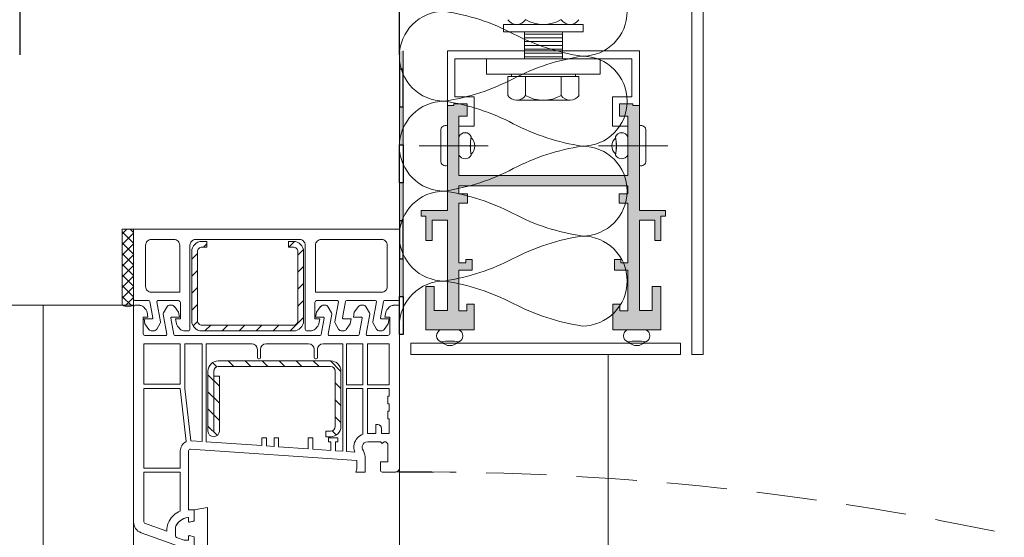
# Model space of a CAD drawing. Header units: millimetres. Extents: x 3652085 to 3778338, y -303702 to -273644.
# Tile 109 of 256: x 3674468 to 3674727, y -276009 to -275873. Entities that reach past the tile are written whole.
import ezdxf

# ---------------------------------------------------------------- set-up
doc = ezdxf.new("R2010")
doc.units = ezdxf.units.MM
doc.linetypes.add('HIDDEN2', pattern=[4.7625, 3.175, -1.5875])
for name, color, linetype in [('!!!! BALCONY', 7, 'Continuous'), ('1', 7, 'Continuous'), ('ARMIERUNG', 5, 'Continuous'), ('ATTACHMT', 7, 'Continuous'), ('LOGO (ARCHAREA)', 7, 'Continuous')]:
    doc.layers.add(name, color=color, linetype=linetype)
for name, color, linetype, lineweight in [('004 Brick Wall', 7, 'Continuous', 0), ('DETAIL    (HAUSART)', 110, 'Continuous', 5), ('DETAIL-TXT(HAUSEART)', 2, 'Continuous', 5), ('DOOR-IDEN   (HAUSART)', 43, 'Continuous', 5), ('INSULATION (HAUSEART)', 31, 'Continuous', 15), ('SLAB    (HAUSART)', 8, 'Continuous', 20)]:
    doc.layers.add(name, color=color, linetype=linetype, lineweight=lineweight)

# ---------------------------------------------------------------- blocks, each defined once
blk = doc.blocks.new('A$C3FD17440')
at = {"layer": 'ARMIERUNG', "lineweight": 0}
h = blk.add_hatch(dxfattribs=at)
h.set_pattern_fill('ANSI31', color=256, style=0)
h.set_pattern_definition([(45, (-71.9115, -179.793), (-2.245064, 2.245064), [])])
h.paths.add_polyline_path([(50.4, 21.8, 0.414214), (49.2, 23), (47.9, 23), (47.9, 24.5), (49.2, 24.5, -0.414214), (51.9, 21.8), (51.9, 7.2, -0.414214), (49.2, 4.5), (19.6, 4.5, -0.414214), (16.9, 7.2), (16.9, 23, -1), (19.9, 23), (19.9, 8.5), (18.4, 8.5), (18.4, 7.2, 0.414214), (19.6, 6), (49.2, 6, 0.414214), (50.4, 7.2)])
at = {"layer": '1', "linetype": 'Continuous', "lineweight": 0}
for p, q in [((7.87, 52.92), (-0.73, 49.79)), ((10.3, 53.8), (7.87, 52.92)), ((13.3, 53.8), (10.3, 53.8)), ((13.3, 51.04), (13.3, 53.8)), ((6.1, 49.4), (0.2, 47.25)), ((6.1, 48.8), (6.1, 49.4)), ((8.3, 48.8), (8.3, 50.58)), ((10.62, 51.77), (8.63, 51.05)), ((11.6, 51.8), (10.79, 51.8)), ((11.8, 51.6), (11.8, 50.75)), ((13.15, 50.85), (12.05, 50.56)), ((13.15, 50.85), (12.05, 50.56)), ((-2.7, -9.7), (-2.7, 46.97)), ((0, 46.97), (0, 33.8)), ((11.8, 46.85), (11.8, 46)), ((12.98, 46.79), (12.05, 47.04)), ((12.98, 46.79), (12.05, 47.04)), ((13.15, 46.75), (12.98, 46.79)), ((13.15, 46.75), (12.98, 46.79)), ((13.3, 46.56), (13.3, 43.8)), ((9.6, 44.08), (9.6, 33.8)), ((11.8, 43.8), (11.8, 33.8)), ((11.8, 43.8), (13.3, 43.8)), ((0, 33.8), (9.6, 33.8)), ((11.8, 33.8), (11.8, 28.24)), ((58.3, 33.8), (55.8, 33.8)), ((55.8, 33.8), (56.1, 32.98)), ((58.3, 33.8), (58.3, 30.31)), ((62.8, 33.8), (66.3, 33.8)), ((0, 32.8), (9.6, 32.8)), ((0, 32.8), (0, 11.8)), ((9.6, 32.8), (9.6, 28.24)), ((56.1, 32.98), (56.1, 30.8)), ((62.3, 33.3), (62.3, 31.1)), ((67.3, 32.8), (67.3, 0.3)), ((12.33, 27.74), (56.06, 30.8)), ((53.4, 28.41), (55.57, 28.56)), ((56.06, 30.8), (56.1, 30.8)), ((62.3, 31.1), (64.3, 31.1)), ((64.3, 31.1), (64.3, 26.8)), ((31.1, 26.85), (16.4, 25.82)), ((31.1, 24.8), (31.1, 26.85)), ((32.3, 26.93), (34.3, 27.07)), ((32.3, 24.8), (32.3, 26.93)), ((34.3, 24.8), (34.3, 27.07)), ((35.5, 27.16), (43.3, 27.7)), ((35.5, 24.8), (35.5, 27.16)), ((43.3, 24.8), (43.3, 27.7)), ((44.5, 27.79), (49.25, 28.12)), ((44.5, 24.8), (44.5, 27.79)), ((49.25, 25.8), (49.25, 28.12)), ((50.45, 28.2), (52.4, 28.34)), ((50.45, 25.8), (50.45, 28.2)), ((52.4, 5.22), (52.4, 28.34)), ((53.4, 11.8), (53.4, 28.41)), ((57.61, 27.74), (57.82, 28.2)), ((62.8, 26.3), (62.3, 25.8)), ((63.3, 25.8), (62.8, 26.3)), ((9.59, 11.8), (11.17, 25.79)), ((10.8, 11.8), (12.35, 25.54)), ((12.49, 25.55), (15.4, 25.75)), ((15.4, 25.75), (15.4, 0)), ((16.4, 25.82), (16.4, 0)), ((31.1, 24.8), (32.3, 24.8)), ((34.3, 24.8), (35.5, 24.8)), ((44.5, 24.8), (43.3, 24.8)), ((43.3, 24.8), (44.5, 24.8)), ((49.25, 25.8), (48.6, 25.8)), ((48.6, 25.8), (48.6, 24.8)), ((48.6, 24.8), (51.1, 24.8)), ((50.45, 25.8), (51.1, 25.8)), ((51.1, 25.8), (51.1, 24.8)), ((57.7, 11.8), (57.7, 23.83)), ((58.9, 11.8), (58.9, 23.6)), ((59, 25.8), (62.3, 25.8)), ((59, 23.6), (61.1, 23.6)), ((61.1, 21.3), (61.1, 23.6)), ((62.6, 22.3), (62.6, 23.6)), ((62.6, 23.6), (64.6, 23.6)), ((64.6, 23.6), (64.6, 19.8)), ((61.6, 21.3), (61.1, 21.3)), ((64.3, 17.8), (64.3, 19.8)), ((64.3, 19.8), (64.6, 19.8)), ((64.6, 17.8), (64.3, 17.8)), ((64.3, 13.8), (64.3, 15.8)), ((64.3, 15.8), (64.6, 15.8)), ((64.6, 17.8), (64.6, 15.8)), ((64.6, 13.8), (64.3, 13.8)), ((64.6, 13.8), (64.6, 11.8)), ((9.59, 11.8), (0, 11.8)), ((9.6, 10.6), (0, 10.6)), ((0, 10.6), (0, 0)), ((9.6, 11.8), (9.59, 11.8)), ((9.6, 10.6), (9.6, 0)), ((10.8, 11.8), (10.8, 0)), ((57.7, 11.8), (53.4, 11.8)), ((53.4, 10.8), (57.7, 10.8)), ((53.4, 10.8), (53.4, 0)), ((57.7, 10.8), (57.7, 0)), ((58.9, 11.8), (64.6, 11.8)), ((58.9, 10.8), (58.9, 0)), ((58.9, 10.8), (64.6, 10.8)), ((64.6, 10.8), (64.6, 0)), ((52.4, 5.22), (52.4, 0)), ((29.9, 2.4), (29.9, 3.7)), ((30.2, 4), (30.4, 4)), ((30.7, 3.7), (30.7, 1.5)), ((44.9, 1.5), (44.9, 3.7)), ((45.2, 4), (45.4, 4)), ((45.7, 3.7), (45.7, 1.5)), ((0, 0), (9.6, 0)), ((10.8, 0), (15.4, 0)), ((16.4, 0), (28.4, 0)), ((29.9, 1.5), (29.9, 2.4)), ((32.2, 0), (43.4, 0)), ((47.2, 0), (52.4, 0)), ((53.4, 0), (57.7, 0)), ((58.9, 0), (64.6, 0)), ((67.3, 0.3), (67.3, -9.7)), ((5.74, -2.2), (0.3, -2.2)), ((6.04, -2.55), (5.11, -7.81)), ((7.12, -6.77), (7.88, -2.45)), ((8.18, -2.2), (46.42, -2.2)), ((46.72, -2.45), (47.48, -6.77)), ((49.49, -7.81), (48.56, -2.55)), ((56.42, -2.2), (48.86, -2.2)), ((56.72, -2.45), (57.48, -6.77)), ((59.49, -7.81), (58.56, -2.55)), ((64.3, -2.2), (58.86, -2.2)), ((64.3, -2.2), (64.3, -2.2)), ((-0.2, -2.67), (-0.2, -7)), ((64.8, -7), (64.8, -2.67)), ((1.1, -7), (-0.2, -7)), ((1.1, -7), (0.86, -8.36)), ((7.32, -7), (9.4, -7)), ((9.4, -7), (9.17, -8.32)), ((45.43, -8.32), (45.2, -7)), ((45.2, -7), (47.28, -7)), ((55.43, -8.32), (55.2, -7)), ((55.2, -7), (57.28, -7)), ((63.74, -8.36), (63.5, -7)), ((64.8, -7), (63.5, -7)), ((-1.09, -10.14), (-2.17, -10.2)), ((0.44, -9.16), (-0.11, -9.71)), ((5.17, -8.15), (6.06, -9.7)), ((6.93, -10.2), (7.29, -10.2)), ((9.17, -8.32), (8.1, -9.79)), ((46.5, -9.79), (45.43, -8.32)), ((47.31, -10.2), (47.67, -10.2)), ((48.54, -9.7), (49.43, -8.15)), ((56.5, -9.79), (55.43, -8.32)), ((57.31, -10.2), (57.67, -10.2)), ((58.54, -9.7), (59.43, -8.15)), ((64.71, -9.71), (64.16, -9.16)), ((66.77, -10.2), (65.69, -10.14))]:
    blk.add_line(p, q, dxfattribs=at)
for centre, radius, start, end in [((0.3, 46.97), 3, 110, 180), ((8.8, 50.58), 0.5, 109.9996, 180), ((10.79, 51.3), 0.5, 90, 110.0122), ((11.6, 51.6), 0.2, 0, 90), ((12, 50.75), 0.2, 180, 270), ((12, 50.75), 0.2, 180, 270), ((12, 50.75), 0.2, 270, 285), ((12, 50.75), 0.2, 270, 285), ((13.1, 51.04), 0.2, 285, 0), ((13.1, 51.04), 0.2, 285, 0), ((0.3, 46.97), 0.3, 110, 180), ((10.3, 48.8), 4.2, 180, 209.131), ((12.05, 49.77), 6.2, 209.131, 246.754), ((10.3, 48.8), 2, 180, 209.131), ((12.05, 49.77), 4, 209.131, 263.2443), ((12, 46.85), 0.2, 90, 180), ((12, 46.85), 0.2, 75, 90), ((13.1, 46.56), 0.2, 0, 75), ((13.1, 46.56), 0.2, 0, 75), ((11.6, 46), 0.2, 263.2443, 0), ((62.8, 33.3), 0.5, 90, 180), ((66.3, 32.8), 1, 0, 90), ((58.7, 27.23), 3.4, 157.0445, 180), ((53.3, 30.33), 5, 334.8107, 359.8107), ((12.3, 28.24), 2.7, 180, 245.3122), ((12.3, 28.24), 0.5, 180, 274), ((58.7, 27.23), 3.4, 180, 192.7395), ((59, 27.3), 3.7, 192.7924, 249.5172), ((58.7, 27.23), 1.2, 155, 180), ((58.7, 27.23), 1.2, 180, 192.6928), ((59, 27.3), 1.5, 192.8324, 270.1396), ((63.3, 26.8), 1, 270, 0), ((12.3, 28.24), 2.7, 271.1055, 274), ((59, 27.3), 3.7, 268.5099, 270.089), ((61.6, 22.3), 1, 270, 0), ((30.2, 3.7), 0.3, 90, 180), ((30.4, 3.7), 0.3, 0, 90), ((45.2, 3.7), 0.3, 90, 180), ((45.4, 3.7), 0.3, 0, 90), ((28.4, 1.5), 1.5, 270, 0), ((32.2, 1.5), 1.5, 180, 270), ((43.4, 1.5), 1.5, 270, 0), ((47.2, 1.5), 1.5, 180, 270), ((0.3, -2.7), 0.5, 90, 176.7603), ((5.74, -2.5), 0.3, 349.8669, 90), ((8.18, -2.5), 0.3, 90, 170), ((46.42, -2.5), 0.3, 10, 90), ((48.86, -2.5), 0.3, 90, 190.1331), ((56.42, -2.5), 0.3, 10, 90), ((58.86, -2.5), 0.3, 90, 190.1331), ((64.3, -2.7), 0.5, 3.2397, 90), ((7.32, -6.8), 0.2, 170, 270), ((47.28, -6.8), 0.2, 270, 10), ((57.28, -6.8), 0.2, 270, 10), ((-2.2, -9.7), 0.5, 180, 273), ((-1.17, -8.64), 1.5, 273, 315), ((-0.62, -8.09), 1.5, 315, 350), ((5.6, -7.9), 0.5, 169.8669, 210), ((6.93, -9.2), 1, 210, 270), ((7.29, -9.2), 1, 270, 324), ((47.31, -9.2), 1, 216, 270), ((47.67, -9.2), 1, 270, 330), ((49, -7.9), 0.5, 330, 10.1331), ((57.31, -9.2), 1, 216, 270), ((57.67, -9.2), 1, 270, 330), ((59, -7.9), 0.5, 330, 10.1331), ((65.22, -8.09), 1.5, 190, 225), ((65.77, -8.64), 1.5, 225, 267), ((66.8, -9.7), 0.5, 267, 0)]:
    blk.add_arc(centre, radius, start, end, dxfattribs=at)
at = {"layer": 'ARMIERUNG', "lineweight": 0}
for p, q in [((18.4, 24.5), (18.4, 24.5)), ((49.2, 24.5), (47.9, 24.5)), ((47.9, 24.5), (47.9, 23)), ((16.9, 23), (16.9, 7.2)), ((18.4, 7.2), (18.4, 23)), ((19.9, 8.5), (19.9, 23)), ((47.9, 23), (49.2, 23)), ((50.4, 21.8), (50.4, 7.2)), ((51.9, 7.2), (51.9, 21.8)), ((18.4, 8.5), (19.9, 8.5)), ((49.2, 6), (19.6, 6)), ((19.6, 4.5), (49.2, 4.5))]:
    blk.add_line(p, q, dxfattribs=at)
at = {"layer": 'ARMIERUNG', "color": 3, "lineweight": 0}
blk.add_lwpolyline([(13.3, 53.8), (16.8, 54.62), (16.8, 43.12), (13.3, 43.8), (13.3, 46.56, 0.339454), (13.15, 46.75), (12.05, 47.04, 0.493145), (11.8, 46.85), (11.8, 46, -0.449186), (11.58, 45.8, -0.282036), (8.36, 48.3, -0.06364), (8.3, 48.8), (8.3, 50.58, -0.315301), (8.63, 51.05), (10.62, 51.77), (10.79, 51.8), (11.6, 51.8, -0.414214), (11.8, 51.6), (11.8, 50.75, 0.493145), (12.05, 50.56), (13.15, 50.85, 0.339454), (13.3, 51.04)], format="xyb", close=True, dxfattribs=at)
at = {"layer": 'ARMIERUNG', "lineweight": 0}
for centre, radius, start, end in [((18.4, 23), 1.5, 90, 180), ((18.4, 23), 1.5, 0, 90), ((49.2, 21.8), 2.7, 0, 90), ((49.2, 21.8), 1.2, 0, 90), ((19.6, 7.2), 2.7, 180, 270), ((19.6, 7.2), 1.2, 180, 270), ((49.2, 7.2), 2.7, 270, 0), ((49.2, 7.2), 1.2, 270, 0)]:
    blk.add_arc(centre, radius, start, end, dxfattribs=at)
blk = doc.blocks.new('A$C054672D4 (2-2)')
at = {"layer": 'ARMIERUNG', "lineweight": 0}
h = blk.add_hatch(dxfattribs=at)
h.set_pattern_fill('ANSI31', color=256, angle=270, style=0)
h.set_pattern_definition([(315, (1904.5218, 1756.4723), (2.245064, 2.245064), [])])
h.paths.add_polyline_path([(1446.23, 602.87, -0.414214), (1448.93, 600.17), (1448.93, 598.87), (1447.43, 598.87), (1447.43, 600.17, 0.414214), (1446.23, 601.37), (1438.78, 601.37), (1436.21, 601.37), (1435.33, 601.37), (1431.88, 601.37), (1428.03, 601.37, 0.414214), (1426.83, 600.17), (1426.83, 588.13), (1426.83, 576.1, 0.414214), (1428.03, 574.9), (1431.88, 574.9), (1435.33, 574.9), (1436.21, 574.9), (1438.78, 574.9), (1446.23, 574.9, 0.414214), (1447.43, 576.1), (1447.43, 577.4), (1448.93, 577.4), (1448.93, 576.1, -0.414214), (1446.23, 573.4), (1438.78, 573.4), (1436.21, 573.4), (1435.33, 573.4), (1431.88, 573.4), (1428.03, 573.4, -0.414214), (1425.33, 576.1), (1425.33, 588.13), (1425.33, 600.17, -0.414214), (1428.03, 602.87), (1431.88, 602.87), (1435.33, 602.87), (1436.21, 602.87), (1438.78, 602.87)])
at = {"lineweight": 0}
blk.add_line((665.13, 548.16, 33706.18), (1452.13, 548.17, 33706.18), dxfattribs=at)
at = {"lineweight": 0, "elevation": 33706.18}
blk.add_lwpolyline([(679.3, 618.16), (1374.96, 618.16)], dxfattribs=at)
at = {"color": 4, "lineweight": 0, "elevation": 33706.18}
blk.add_lwpolyline([(1433.32, 609.34), (1433.32, 609.75)], dxfattribs=at)
at = {"color": 7, "linetype": 'HIDDEN2', "ltscale": 5}
blk.add_arc((646.62, 543.68, 33706.18), 741.54, 270.88984, 0.42471, dxfattribs=at)
at = {"layer": '1', "linetype": 'Continuous', "lineweight": 0, "elevation": 33706.18}
for points in [[(1433.32, 617.65, -0.429634), (1433.82, 618.17)], [(1437.02, 614.99, 0.414214), (1435.52, 613.49)], [(1447.93, 614.99, -0.414214), (1449.43, 613.49)], [(1425.32, 613.31, -0.240079), (1425.73, 614.11)], [(1425.82, 612.08, -0.267949), (1425.32, 612.94)], [(1428.76, 613.13, -0.466308), (1428.52, 613.33)], [(1432.97, 612.05, -0.467015), (1433.32, 611.75)], [(1433.32, 614.19, -0.36397), (1433.07, 613.9)], [(1427.71, 611.12, -0.176926), (1427.37, 611.18)], [(1426.37, 606.46, -0.153915), (1427.17, 606.87)], [(1447.93, 606.01, 0.414214), (1449.43, 607.51)], [(1425.38, 604.93, -0.185339), (1425.82, 605.91)], [(1433.32, 606.31, -0.397748), (1432.85, 605.81)], [(1433.07, 606.02, 0.36397), (1433.32, 606.32)], [(1425.82, 603.31, -0.429634), (1425.32, 603.84)], [(1447.93, 603.31, -0.414214), (1449.43, 601.81)], [(1447.93, 572.95, 0.414214), (1449.43, 574.45)], [(1425.32, 572.43, -0.429634), (1425.82, 572.95)], [(1425.82, 570.36, -0.185339), (1425.38, 571.34)], [(1432.85, 570.45, -0.397748), (1433.32, 569.96)], [(1427.17, 569.39, -0.153915), (1426.37, 569.81)], [(1447.93, 570.25, -0.414214), (1449.43, 568.75)], [(1425.32, 563.33, -0.267949), (1425.82, 564.19)], [(1425.73, 562.15, -0.240079), (1425.32, 562.96)], [(1427.37, 565.09, -0.176926), (1427.71, 565.15)], [(1428.52, 562.94, -0.466308), (1428.76, 563.13)], [(1433.32, 564.51, -0.467015), (1432.97, 564.22)], [(1433.07, 562.37, -0.36397), (1433.32, 562.08)], [(1427.37, 555.09, -0.176926), (1427.71, 555.15)], [(1425.32, 553.33, -0.267949), (1425.82, 554.19)], [(1425.73, 552.15, -0.240079), (1425.32, 552.96)], [(1428.52, 552.94, -0.466308), (1428.76, 553.13)], [(1433.32, 554.51, -0.467015), (1432.97, 554.22)], [(1433.07, 552.37, -0.36397), (1433.32, 552.08)], [(1437.02, 551.35, -0.414214), (1435.52, 552.85)], [(1447.93, 551.35, 0.414214), (1449.43, 552.85)], [(1433.32, 548.7, 0.429634), (1433.82, 548.17)]]:
    blk.add_lwpolyline(points, format="xyb", dxfattribs=at)
for points in [[(1433.32, 614.19), (1433.32, 617.7)], [(1452.13, 618.17), (1433.82, 618.17)], [(1452.13, 618.17), (1433.82, 618.17)], [(1452.13, 618.17), (1452.13, 548.17)], [(1427.2, 615.18), (1425.73, 614.11)], [(1428.52, 615.41), (1427.2, 615.18)], [(1428.52, 613.33), (1428.52, 615.41)], [(1447.94, 614.99), (1437.02, 614.99)], [(1425.32, 612.94), (1425.32, 613.31)], [(1427.37, 611.18), (1425.82, 612.08)], [(1432.97, 612.05), (1427.71, 611.12)], [(1428.76, 613.13), (1433.07, 613.9)], [(1435.52, 606.01), (1435.52, 613.49)], [(1449.43, 613.49), (1449.43, 607.51)], [(1433.32, 611.75), (1433.32, 606.31)], [(1433.32, 606.32), (1433.32, 609.75)], [(1428.52, 607.11), (1427.17, 606.87)], [(1428.52, 607.11), (1428.52, 605.81)], [(1425.38, 604.93), (1425.32, 603.84)], [(1426.37, 606.46), (1425.82, 605.91)], [(1432.85, 605.81), (1428.52, 605.81)], [(1447.93, 606.01), (1435.52, 606.01)], [(1425.82, 603.31), (1447.94, 603.31)], [(1449.43, 601.81), (1449.43, 574.45)], [(1425.32, 572.43), (1425.38, 571.34)], [(1435.82, 572.95), (1425.82, 572.95)], [(1428.52, 570.45), (1428.52, 569.15)], [(1428.52, 570.45), (1432.85, 570.45)], [(1447.93, 572.95), (1435.82, 572.95)], [(1425.82, 570.36), (1426.37, 569.81)], [(1427.17, 569.39), (1428.52, 569.15)], [(1433.32, 569.96), (1433.32, 569.95)], [(1433.32, 569.95), (1433.32, 564.51)], [(1435.52, 552.85), (1435.52, 570.25)], [(1447.93, 570.25), (1435.52, 570.25)], [(1449.43, 568.75), (1449.43, 552.85)], [(1425.32, 562.96), (1425.32, 563.33)], [(1425.82, 564.19), (1427.37, 565.09)], [(1427.71, 565.15), (1432.97, 564.22)], [(1428.52, 560.85), (1428.52, 562.94)], [(1433.07, 562.37), (1428.76, 563.13)], [(1425.73, 562.15), (1427.2, 561.09)], [(1427.2, 561.09), (1428.52, 560.85)], [(1433.32, 562.08), (1433.32, 554.51)], [(1425.82, 554.19), (1427.37, 555.09)], [(1427.71, 555.15), (1432.97, 554.22)], [(1425.32, 552.96), (1425.32, 553.33)], [(1428.52, 550.85), (1428.52, 552.94)], [(1433.07, 552.37), (1428.76, 553.13)], [(1425.73, 552.15), (1427.2, 551.09)], [(1427.2, 551.09), (1428.52, 550.85)], [(1433.32, 552.08), (1433.32, 548.65)], [(1447.93, 551.35), (1437.02, 551.35)], [(1452.13, 548.17), (1433.82, 548.17)]]:
    blk.add_lwpolyline(points, dxfattribs=at)
at = {"layer": 'ARMIERUNG', "lineweight": 0, "elevation": 33706.18}
blk.add_lwpolyline([(1446.23, 602.87, -0.414214), (1448.93, 600.17), (1448.93, 598.87), (1447.43, 598.87), (1447.43, 600.17, 0.414214), (1446.23, 601.37), (1438.78, 601.37), (1436.21, 601.37), (1435.33, 601.37), (1431.88, 601.37), (1428.03, 601.37, 0.414214), (1426.83, 600.17), (1426.83, 588.13), (1426.83, 576.1, 0.414214), (1428.03, 574.9), (1431.88, 574.9), (1435.33, 574.9), (1436.21, 574.9), (1438.78, 574.9), (1446.23, 574.9, 0.414214), (1447.43, 576.1), (1447.43, 577.4), (1448.93, 577.4), (1448.93, 576.1, -0.414214), (1446.23, 573.4), (1438.78, 573.4), (1436.21, 573.4), (1435.33, 573.4), (1431.88, 573.4), (1428.03, 573.4, -0.414214), (1425.33, 576.1), (1425.33, 588.13), (1425.33, 600.17, -0.414214), (1428.03, 602.87), (1431.88, 602.87), (1435.33, 602.87), (1436.21, 602.87), (1438.78, 602.87), (1446.23, 602.87, -0.414214)], format="xyb", close=True, dxfattribs=at)
at = {"xscale": -1, "rotation": 90}
blk.add_blockref('A$C3FD17440', (1421.93, 615.47, 33706.18), dxfattribs=at)
blk = doc.blocks.new('AecDtl_BoltHeadSide_Hex')
at = {"color": 0, "linetype": 'ByBlock', "lineweight": -2}
for p, q in [((-0.562, 0.938), (-0.062, 0.938)), ((-0.562, 0.469), (-0.062, 0.469)), ((-0.562, -0.469), (-0.062, -0.469)), ((-0.562, -0.938), (-0.062, -0.938))]:
    blk.add_line(p, q, dxfattribs=at)
for p, q in [((-0.062, -0.938), (-0.062, 0.938)), ((-0.688, 0.704), (-0.688, -0.704))]:
    blk.add_line(p, q)
blk.add_lwpolyline([(-0.062, 0.843), (0, 0.843), (0, -0.844), (-0.062, -0.844)], dxfattribs=at)
for centre, radius, start, end in [((-0.405, 0.704), 0.283, 123.8901, 236.1099), ((0.255, 0), 0.943, 150.1582, 209.8418), ((-0.405, -0.704), 0.283, 123.8901, 236.1099)]:
    blk.add_arc(centre, radius, start, end, dxfattribs=at)
blk = doc.blocks.new('*U191')
at = {"layer": '004 Brick Wall', "linetype": 'Continuous', "lineweight": 0}
blk.add_hatch(color=7, dxfattribs=at).paths.add_polyline_path([(1062.45, 30.64), (1061.46, 30.64), (1061.46, 20.64), (1062.45, 20.64)], flags=0)
at = {"layer": '004 Brick Wall', "color": 7, "linetype": 'Continuous', "lineweight": 0}
for p, q in [((1062.45, 30.64), (1061.46, 30.64)), ((1061.46, 30.64), (1061.46, 20.64)), ((1062.45, 20.64), (1062.45, 30.64)), ((1061.46, 20.64), (1062.45, 20.64))]:
    blk.add_line(p, q, dxfattribs=at)
blk = doc.blocks.new('*U192')
at = {"layer": '004 Brick Wall', "linetype": 'Continuous', "lineweight": 0}
blk.add_hatch(color=7, dxfattribs=at).paths.add_polyline_path([(1062.45, 30.64), (1061.46, 30.64), (1061.46, 20.64), (1062.45, 20.64)], flags=0)
at = {"layer": '004 Brick Wall', "color": 7, "linetype": 'Continuous', "lineweight": 0}
for p, q in [((1062.45, 30.64), (1061.46, 30.64)), ((1061.46, 30.64), (1061.46, 20.64)), ((1062.45, 20.64), (1062.45, 30.64)), ((1061.46, 20.64), (1062.45, 20.64))]:
    blk.add_line(p, q, dxfattribs=at)
blk = doc.blocks.new('*U193')
at = {"layer": '004 Brick Wall', "linetype": 'Continuous', "lineweight": 0}
blk.add_hatch(color=7, dxfattribs=at).paths.add_polyline_path([(1061.46, 20.64), (1062.45, 20.64), (1062.45, 25.39), (1061.46, 25.39)])
at = {"layer": '004 Brick Wall', "color": 7, "linetype": 'Continuous', "lineweight": 0}
for points in [[(1061.46, 25.39), (1061.46, 20.64)], [(1062.45, 20.64), (1062.45, 25.39)], [(1061.46, 20.64), (1062.45, 20.64)]]:
    blk.add_lwpolyline(points, dxfattribs=at)

msp = doc.modelspace()

# ---------------------------------------------------------------- hatches: boundary and pattern name
at = {"layer": '!!!! BALCONY', "linetype": 'Continuous', "lineweight": 13}
h = msp.add_hatch(dxfattribs=at)
h.set_pattern_fill('NET', color=252, scale=50, angle=360, style=0)
h.set_pattern_definition([(360, (3871472.7, -411435.73), (8e-14, 158.75), []), (90, (3871472.7, -411435.73), (-158.75, 9e-14), [])])
edge = h.paths.add_edge_path()
edge.add_line((3675295.9, -277142.43), (3675410.65, -277142.43))
edge.add_line((3675410.65, -277142.43), (3675410.65, -277007.45))
edge.add_line((3675410.65, -277007.45), (3675410.65, -277001.38))
edge.add_line((3675410.65, -277001.38), (3675410.65, -276991.38))
edge.add_line((3675410.65, -276991.38), (3675410.65, -276968.2))
edge.add_line((3675410.65, -276968.2), (3675410.65, -276542.2))
edge.add_line((3675410.65, -276542.2), (3675410.65, -276522.06))
edge.add_line((3675410.65, -276522.06), (3675410.65, -276491.8))
edge.add_line((3675410.65, -276491.8), (3675410.65, -276468.46))
edge.add_line((3675410.65, -276468.46), (3675410.65, -276300.34))
edge.add_line((3675410.65, -276300.34), (3675410.65, -276257.42))
edge.add_line((3675410.65, -276257.42), (3675410.65, -275991.99))
edge.add_line((3675410.65, -275991.99), (3675410.65, -275859.99))
edge.add_line((3675410.65, -275859.99), (3675410.65, -275327.99))
edge.add_line((3675410.65, -275327.99), (3674693.98, -275327.99))
edge.add_line((3674693.98, -275327.99), (3674647.86, -275327.99))
edge.add_line((3674647.86, -275327.99), (3674647.86, -275961))
edge.add_line((3674647.86, -275961), (3674567.85, -275961))
edge.add_line((3674567.85, -275961), (3674567.85, -275991.99))
edge.add_line((3674567.85, -275991.99), (3674567.85, -275991.99))
edge.add_line((3674567.85, -275991.99), (3674567.85, -276019.38))
edge.add_line((3674567.85, -276019.38), (3674567.86, -276671.49))
edge.add_line((3674567.86, -276671.49), (3675297.06, -276671.5))
edge.add_arc((3675296.96, -276672.49), 1, 0, 83.9048, ccw=False)
edge.add_line((3675297.96, -276672.49), (3675297.96, -276673.99))
edge.add_arc((3675297.46, -276673.99), 0.5, -90, 0, ccw=False)
edge.add_line((3675297.46, -276674.49), (3675296.46, -276674.49))
edge.add_line((3675296.46, -276674.49), (3675296.46, -276673.99))
edge.add_line((3675296.46, -276673.99), (3675294.96, -276673.99))
edge.add_arc((3675294.96, -276674.99), 1, 90, 180)
edge.add_line((3675293.96, -276674.99), (3675293.96, -276686.69))
edge.add_line((3675293.96, -276686.69), (3675297.96, -276686.69))
edge.add_line((3675297.96, -276686.69), (3675297.96, -276685.69))
edge.add_line((3675297.96, -276685.69), (3675298.96, -276685.69))
edge.add_line((3675298.96, -276685.69), (3675298.96, -276686.69))
edge.add_line((3675298.96, -276686.69), (3675298.96, -276701.39))
edge.add_line((3675298.96, -276701.39), (3675296.76, -276701.39))
edge.add_line((3675296.76, -276701.39), (3675296.76, -276703.29))
edge.add_line((3675296.76, -276703.29), (3675294.96, -276703.29))
edge.add_line((3675294.96, -276703.29), (3675294.96, -276701.24))
edge.add_line((3675294.96, -276701.24), (3675288.66, -276701.24))
edge.add_arc((3675288.66, -276702.74), 1.5, 90, 180)
edge.add_line((3675287.16, -276702.74), (3675287.16, -276708.97))
edge.add_line((3675287.16, -276708.97), (3675286.86, -276709.49))
edge.add_line((3675286.86, -276709.49), (3675287.16, -276710.01))
edge.add_line((3675287.16, -276710.01), (3675287.16, -276716.24))
edge.add_arc((3675288.66, -276716.24), 1.5, 180, 270)
edge.add_line((3675288.66, -276717.74), (3675294.96, -276717.74))
edge.add_line((3675294.96, -276717.74), (3675294.96, -276715.69))
edge.add_line((3675294.96, -276715.69), (3675296.76, -276715.69))
edge.add_line((3675296.76, -276715.69), (3675296.76, -276717.59))
edge.add_line((3675296.76, -276717.59), (3675298.96, -276717.59))
edge.add_line((3675298.96, -276717.59), (3675298.96, -276726.99))
edge.add_line((3675298.96, -276726.99), (3675308.96, -276726.99))
edge.add_line((3675308.96, -276726.99), (3675308.96, -276725.49))
edge.add_line((3675308.96, -276725.49), (3675308.14, -276721.99))
edge.add_line((3675308.14, -276721.99), (3675313.89, -276721.99))
edge.add_line((3675313.89, -276721.99), (3675313.89, -276721.99))
edge.add_line((3675313.89, -276721.99), (3675319.64, -276721.99))
edge.add_line((3675319.64, -276721.99), (3675318.96, -276725.49))
edge.add_line((3675318.96, -276725.49), (3675318.96, -276737.49))
edge.add_arc((3675314.96, -276737.49), 4, 270, 360, ccw=False)
edge.add_line((3675314.96, -276741.49), (3675301.58, -276741.49))
edge.add_line((3675301.58, -276741.49), (3675301.58, -276754.49))
edge.add_arc((3675299.58, -276754.49), 2, 270, 360, ccw=False)
edge.add_line((3675299.58, -276756.49), (3675298.58, -276756.49))
edge.add_line((3675298.58, -276756.49), (3675298.58, -276760.99))
edge.add_line((3675298.58, -276760.99), (3675298.58, -276762.31))
edge.add_line((3675298.58, -276762.31), (3675298.61, -276762.36))
edge.add_line((3675298.61, -276762.36), (3675298.61, -276763.55))
edge.add_line((3675298.61, -276763.55), (3675298.61, -276766.63))
edge.add_line((3675298.61, -276766.63), (3675298.6, -276763.55))
edge.add_line((3675298.6, -276763.55), (3675298.2, -276763.55))
edge.add_arc((3675313.52, -276764.49), 15.35, 176.4674, 193.1781)
edge.add_line((3675298.58, -276767.99), (3675298.58, -276811.99))
edge.add_arc((3675297.08, -276811.99), 1.5, -90, 0, ccw=False)
edge.add_line((3675297.08, -276813.49), (3675159.32, -276813.49))
edge.add_arc((3675159.32, -276811.99), 1.5, 222.8103, 270, ccw=False)
edge.add_arc((3675189.76, -276783.79), 43, 207.5618, 222.8103, ccw=False)
edge.add_arc((3675152.97, -276802.99), 1.5, 90, 207.5617, ccw=False)
edge.add_line((3675152.97, -276801.49), (3675267.58, -276801.49))
edge.add_arc((3675267.58, -276794.49), 7, 270.0011, 359.9989)
edge.add_line((3675274.58, -276794.49), (3675274.58, -276763.55))
edge.add_line((3675274.58, -276763.55), (3675274.58, -276756.49))
edge.add_line((3675274.58, -276756.49), (3675273.58, -276756.49))
edge.add_arc((3675273.58, -276754.49), 2, 180, 270, ccw=False)
edge.add_line((3675271.58, -276754.49), (3675271.58, -276741.49))
edge.add_line((3675271.58, -276741.49), (3675270.16, -276741.49))
edge.add_line((3675270.16, -276741.49), (3675259.96, -276741.49))
edge.add_line((3675259.96, -276741.49), (3674728.56, -276741.49))
edge.add_line((3674728.56, -276741.49), (3674714.06, -276741.49))
edge.add_line((3674714.06, -276741.49), (3674706.73, -276741.49))
edge.add_line((3674706.73, -276741.49), (3674703.98, -276741.49))
edge.add_line((3674703.98, -276741.49), (3674693.98, -276741.49))
edge.add_line((3674693.98, -276741.49), (3674649.86, -276741.49))
edge.add_line((3674649.86, -276741.49), (3674639.66, -276741.49))
edge.add_line((3674639.66, -276741.49), (3674584.86, -276741.49))
edge.add_arc((3674584.86, -276737.49), 4, 180, 270, ccw=False)
edge.add_line((3674580.86, -276737.49), (3674580.86, -276728.49))
edge.add_line((3674580.86, -276728.49), (3674578.36, -276728.49))
edge.add_arc((3674574.36, -276728.49), 4, -180, 0, ccw=False)
edge.add_line((3674570.36, -276728.49), (3674567.86, -276728.49))
edge.add_line((3674567.86, -276728.49), (3674567.86, -276744.99))
edge.add_line((3674567.86, -276744.99), (3674567.88, -276744.99))
edge.add_arc((3674569.38, -276747.57), 2.99, 60.2062, 120.1949, ccw=False)
edge.add_line((3674570.87, -276744.98), (3674580.05, -276744.99))
edge.add_line((3674580.05, -276744.99), (3674588.95, -276744.99))
edge.add_line((3674588.95, -276744.99), (3674588.95, -276744.99))
edge.add_line((3674588.95, -276744.99), (3674592.18, -276744.99))
edge.add_line((3674592.18, -276744.99), (3674592.18, -276744.99))
edge.add_line((3674592.18, -276744.99), (3674597.52, -276744.99))
edge.add_line((3674597.52, -276744.99), (3674597.52, -276744.99))
edge.add_line((3674597.52, -276744.99), (3674600.65, -276744.99))
edge.add_line((3674600.65, -276744.99), (3674600.65, -276744.99))
edge.add_line((3674600.65, -276744.99), (3674606.35, -276744.99))
edge.add_line((3674606.35, -276744.99), (3674606.35, -276744.99))
edge.add_line((3674606.35, -276744.99), (3674613.95, -276744.99))
edge.add_line((3674613.95, -276744.99), (3674613.95, -276744.99))
edge.add_line((3674613.95, -276744.99), (3674624.39, -276744.99))
edge.add_line((3674624.39, -276744.99), (3674624.39, -276744.99))
edge.add_line((3674624.39, -276744.99), (3674626.27, -276744.99))
edge.add_line((3674626.27, -276744.99), (3674628.04, -276744.99))
edge.add_line((3674628.04, -276744.99), (3674632.19, -276744.2))
edge.add_line((3674632.19, -276744.2), (3674632.97, -276744.99))
edge.add_line((3674632.97, -276744.99), (3674641.86, -276744.99))
edge.add_line((3674641.86, -276744.99), (3674647.86, -276744.99))
edge.add_line((3674647.86, -276744.99), (3674647.86, -276977.99))
edge.add_line((3674647.86, -276977.99), (3675257.31, -276977.99))
edge.add_line((3675257.31, -276977.99), (3675257.31, -277142.43))
edge.add_line((3675257.31, -277142.43), (3675295.9, -277142.43))
h = msp.add_hatch(dxfattribs=at)
h.set_pattern_fill('NET', color=252, scale=50, angle=360, style=0)
h.set_pattern_definition([(360, (3871482.7, -411445.73), (8e-14, 158.75), []), (90, (3871482.7, -411445.73), (-158.75, 9e-14), [])])
edge = h.paths.add_edge_path()
edge.add_line((3674447.8, -276757.99), (3674494.89, -276757.99))
edge.add_line((3674494.89, -276757.99), (3674494.89, -276758.02))
edge.add_arc((3674496.39, -276760.37), 2.79, 57.5347, 122.5764, ccw=False)
edge.add_line((3674497.88, -276758.02), (3674498.5, -276757.99))
edge.add_arc((3674498.38, -276757.48), 0.521, 180.8889, 283.0972, ccw=False)
edge.add_line((3674497.86, -276757.49), (3674497.86, -276700.82))
edge.add_line((3674497.86, -276700.82), (3674497.84, -275947.99))
edge.add_line((3674497.84, -275947.99), (3674447.86, -275947.99))
edge.add_line((3674447.86, -275947.99), (3674447.88, -275397.99))
edge.add_line((3674447.88, -275397.99), (3673887.87, -275397.99))
edge.add_line((3673887.87, -275397.99), (3673887.86, -276997.99))
edge.add_line((3673887.86, -276997.99), (3674447.8, -276997.99))
edge.add_line((3674447.8, -276997.99), (3674447.8, -276757.99))
at = {"layer": 'ATTACHMT', "lineweight": 0}
h = msp.add_hatch(dxfattribs=at)
h.set_pattern_fill('_USER', color=3, scale=2, angle=315, style=0, double=1, pattern_type=0)
h.set_pattern_definition([(315, (4022808.8272, -1166075.9862), (1.4142135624, 1.4142135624), []), (45, (4022808.8272, -1166075.9862), (-1.4142135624, 1.4142135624), [])])
edge = h.paths.add_edge_path()
edge.add_arc((3674496.36, -275945.42), 2.99, 239.5841, 299.7938)
edge.add_line((3674497.84, -275948.01), (3674497.84, -275927.99))
edge.add_line((3674497.84, -275927.99), (3674494.85, -275927.99))
edge.add_line((3674494.85, -275927.99), (3674494.85, -275947.99))
at = {"layer": 'DETAIL    (HAUSART)'}
h = msp.add_hatch(color=0, dxfattribs=at)
h.set_gradient(color1=(51, 51, 51), color2=(0, 0, 0), one_color=1, name='HEMISPHERICAL')
h.paths.add_polyline_path([(3674580.5, -275895.34), (3674582.18, -275895.34), (3674582.18, -275894.9), (3674585.74, -275894.9), (3674585.74, -275898.21), (3674583.54, -275898.21), (3674583.54, -275911.03), (3674583.54, -275913.81), (3674628, -275913.81), (3674628, -275911.03), (3674628, -275898.21), (3674625.79, -275898.21), (3674625.79, -275894.9), (3674629.35, -275894.9), (3674629.35, -275895.34), (3674631.04, -275895.34), (3674631.04, -275911.03), (3674631.04, -275923.04), (3674637.93, -275923.04), (3674637.93, -275924.56), (3674636.73, -275924.56), (3674636.73, -275930.98), (3674635.08, -275930.98), (3674635.08, -275925.58), (3674631.04, -275925.58), (3674631.04, -275926.04), (3674631.04, -275949.42), (3674634.45, -275949.42), (3674634.45, -275943.05), (3674636.72, -275943.05), (3674636.72, -275954.47), (3674624.02, -275954.47), (3674624.02, -275947.77), (3674625.91, -275947.77), (3674625.91, -275949.47), (3674628, -275949.47), (3674628, -275938.75), (3674624.53, -275938.75), (3674624.53, -275935.97), (3674626.14, -275935.97), (3674626.14, -275936.89), (3674628, -275936.89), (3674628, -275926.04), (3674628, -275921.09), (3674625.72, -275921.09), (3674625.72, -275918.66), (3674628, -275918.66), (3674628, -275916.56), (3674583.54, -275916.56), (3674583.54, -275918.66), (3674585.82, -275918.66), (3674585.82, -275921.09), (3674583.54, -275921.09), (3674583.54, -275926.04), (3674583.54, -275936.89), (3674585.39, -275936.89), (3674585.39, -275935.97), (3674587.01, -275935.97), (3674587.01, -275938.75), (3674583.54, -275938.75), (3674583.54, -275949.47), (3674585.62, -275949.47), (3674585.62, -275947.77), (3674587.51, -275947.77), (3674587.51, -275954.47), (3674574.81, -275954.47), (3674574.81, -275943.05), (3674576.98, -275943.05), (3674576.98, -275949.42), (3674580.5, -275949.42), (3674580.5, -275926.04), (3674580.5, -275925.58), (3674576.45, -275925.58), (3674576.45, -275930.98), (3674574.8, -275930.98), (3674574.8, -275924.56), (3674573.61, -275924.56), (3674573.61, -275923.04), (3674580.5, -275923.04), (3674580.5, -275911.03)])

# ---------------------------------------------------------------- linework, layer by layer
at = {"color": 0, "linetype": 'Continuous', "lineweight": 0, "elevation": -0.54}
for points in [[(3674647.86, -275203.99), (3674644.86, -275203.99), (3674644.86, -275961), (3674647.86, -275961), (3674647.86, -275203.99)], [(3674641.86, -275961), (3674641.86, -275958), (3674570.84, -275958), (3674570.84, -275961), (3674641.86, -275961)]]:
    msp.add_lwpolyline(points, close=True, dxfattribs=at)
at = {"lineweight": 0, "elevation": -0.54}
msp.add_lwpolyline([(3674568.86, -275915.76), (3674567.86, -275915.76), (3674567.86, -275925.76), (3674568.86, -275925.76), (3674568.86, -275915.76)], close=True, dxfattribs=at)
at = {"layer": 'ATTACHMT', "color": 7, "linetype": 'Continuous', "lineweight": -3, "elevation": -0.54}
for points in [[(3674567.86, -275885.76), (3674567.86, -275895.76), (3674568.86, -275895.76), (3674568.86, -275885.76), (3674567.86, -275885.76)], [(3674567.86, -275905.76), (3674568.86, -275905.76), (3674568.86, -275915.76), (3674567.86, -275915.76)], [(3674567.86, -275925.76), (3674567.86, -275935.76), (3674568.86, -275935.76), (3674568.86, -275925.76), (3674567.86, -275925.76)], [(3674567.86, -275945.76), (3674568.86, -275945.76), (3674568.86, -275955.76), (3674567.86, -275955.76)]]:
    msp.add_lwpolyline(points, close=True, dxfattribs=at)
at = {"layer": 'DETAIL    (HAUSART)', "color": 0}
for p, q in [((3674612.8, -275874, -0.54), (3674598.73, -275874, -0.54)), ((3674600.77, -275881.55, -0.54), (3674610.77, -275881.55, -0.54)), ((3674578.77, -275901.98, -0.54), (3674578.77, -275909.94, -0.54)), ((3674632.77, -275901.98, -0.54), (3674632.77, -275909.94, -0.54)), ((3674573.02, -275905.98, -0.54), (3674591.24, -275905.98, -0.54)), ((3674638.52, -275905.98, -0.54), (3674620.29, -275905.98, -0.54))]:
    msp.add_line(p, q, dxfattribs=at)
at = {"layer": 'DETAIL    (HAUSART)', "color": 0, "elevation": -0.54}
for points in [[(3674595.27, -275874), (3674595.27, -275876), (3674616.26, -275876), (3674616.26, -275874)], [(3674590.77, -275883.1), (3674590.77, -275887.1), (3674620.76, -275887.1), (3674620.76, -275883.1)], [(3674580.5, -275895.34), (3674582.18, -275895.34), (3674582.18, -275894.9), (3674585.74, -275894.9), (3674585.74, -275898.21), (3674583.54, -275898.21), (3674583.54, -275911.03), (3674583.54, -275913.81), (3674628, -275913.81), (3674628, -275911.03), (3674628, -275898.21), (3674625.79, -275898.21), (3674625.79, -275894.9), (3674629.35, -275894.9), (3674629.35, -275895.34), (3674631.04, -275895.34), (3674631.04, -275911.03), (3674631.04, -275923.04), (3674637.93, -275923.04), (3674637.93, -275924.56), (3674636.73, -275924.56), (3674636.73, -275930.98), (3674635.08, -275930.98), (3674635.08, -275925.58), (3674631.04, -275925.58), (3674631.04, -275926.04), (3674631.04, -275949.42), (3674634.45, -275949.42), (3674634.45, -275943.05), (3674636.72, -275943.05), (3674636.72, -275954.47), (3674624.02, -275954.47), (3674624.02, -275947.77), (3674625.91, -275947.77), (3674625.91, -275949.47), (3674628, -275949.47), (3674628, -275938.75), (3674624.53, -275938.75), (3674624.53, -275935.97), (3674626.14, -275935.97), (3674626.14, -275936.89), (3674628, -275936.89), (3674628, -275926.04), (3674628, -275921.09), (3674625.72, -275921.09), (3674625.72, -275918.66), (3674628, -275918.66), (3674628, -275916.56), (3674583.54, -275916.56), (3674583.54, -275918.66), (3674585.82, -275918.66), (3674585.82, -275921.09), (3674583.54, -275921.09), (3674583.54, -275926.04), (3674583.54, -275936.89), (3674585.39, -275936.89), (3674585.39, -275935.97), (3674587.01, -275935.97), (3674587.01, -275938.75), (3674583.54, -275938.75), (3674583.54, -275949.47), (3674585.62, -275949.47), (3674585.62, -275947.77), (3674587.51, -275947.77), (3674587.51, -275954.47), (3674574.81, -275954.47), (3674574.81, -275943.05), (3674576.98, -275943.05), (3674576.98, -275949.42), (3674580.5, -275949.42), (3674580.5, -275926.04), (3674580.5, -275925.58), (3674576.45, -275925.58), (3674576.45, -275930.98), (3674574.8, -275930.98), (3674574.8, -275924.56), (3674573.61, -275924.56), (3674573.61, -275923.04), (3674580.5, -275923.04), (3674580.5, -275911.03), (3674580.5, -275895.34)]]:
    msp.add_lwpolyline(points, close=True, dxfattribs=at)
for points in [[(3674600.77, -275876), (3674600.77, -275883.1)], [(3674600.77, -275876.55), (3674610.77, -275876.55)], [(3674610.77, -275876), (3674610.77, -275883.1)], [(3674600.77, -275877.55), (3674610.77, -275877.55)], [(3674600.77, -275878.55), (3674610.77, -275878.55)], [(3674600.77, -275879.55), (3674610.77, -275879.55)], [(3674631.04, -275881), (3674580.5, -275881), (3674580.5, -275895.34), (3674582.18, -275895.34), (3674582.18, -275894.9), (3674585.74, -275894.9), (3674585.74, -275898.21), (3674583.54, -275898.21), (3674583.54, -275900.85), (3674587.52, -275900.85), (3674587.52, -275893.12), (3674582.44, -275893.12), (3674582.44, -275883.1), (3674629.09, -275883.1), (3674629.09, -275893.12), (3674624.01, -275893.12), (3674624.01, -275900.85), (3674628, -275900.85), (3674628, -275898.21), (3674625.79, -275898.21), (3674625.79, -275894.9), (3674629.35, -275894.9), (3674629.35, -275895.34), (3674631.04, -275895.34), (3674631.04, -275881)], [(3674600.77, -275880.55), (3674610.77, -275880.55)], [(3674600.77, -275881.55), (3674610.77, -275881.55)], [(3674600.77, -275882.55), (3674610.77, -275882.55)], [(3674628, -275898.79), (3674628, -275898.21), (3674625.79, -275898.21), (3674625.79, -275894.9), (3674629.35, -275894.9), (3674629.35, -275895.34), (3674631.04, -275895.34), (3674631.04, -275912.84)]]:
    msp.add_lwpolyline(points, dxfattribs=at)
for points in [[(3674583.54, -275903.66), (3674583.54, -275908.43, 0.633904), (3674586.76, -275908.43, -0.093271), (3674586.76, -275903.66, 0.698074), (3674583.54, -275903.66), (3674583.54, -275908.43)], [(3674583.54, -275903.66), (3674583.54, -275908.43, 0.633904), (3674586.76, -275908.43, -0.093271), (3674586.76, -275903.66, 0.698074), (3674583.54, -275903.66), (3674583.54, -275908.43)], [(3674628, -275903.66), (3674628, -275908.43, -0.633904), (3674624.77, -275908.43, 0.093271), (3674624.77, -275903.66, -0.698074), (3674628, -275903.66), (3674628, -275908.43)], [(3674578.78, -275954.47), (3674583.54, -275954.47, -0.633904), (3674583.54, -275957.7, 0.093271), (3674578.78, -275957.7, -0.698074), (3674578.78, -275954.47), (3674583.54, -275954.47)], [(3674627.99, -275954.47), (3674632.76, -275954.47, -0.633904), (3674632.76, -275957.7, 0.093271), (3674627.99, -275957.7, -0.698074), (3674627.99, -275954.47), (3674632.76, -275954.47)]]:
    msp.add_lwpolyline(points, format="xyb", close=True, dxfattribs=at)
at = {"layer": 'DETAIL    (HAUSART)', "color": 0}
for centre, radius, start, end in [((3674598.73, -275871.18, -0.54), 2.82, 213.8901, 326.1099), ((3674605.77, -275864.58, -0.54), 9.42, 240.1582, 299.8418), ((3674612.8, -275871.18, -0.54), 2.82, 213.8901, 326.1099), ((3674580.03, -275901.91, -0.54), 1.27, 68.4887, 183.3592), ((3674585.15, -275904.26, -0.54), 1.72, 20.1734, 159.8266), ((3674585.15, -275904.26, -0.54), 1.72, 20.1734, 159.8266), ((3674626.39, -275904.26, -0.54), 1.72, 20.1734, 159.8266), ((3674631.5, -275901.91, -0.54), 1.27, 356.6408, 111.5113), ((3674599.42, -275906.05, -0.54), 12.89, 169.3428, 190.6572), ((3674599.42, -275906.05, -0.54), 12.89, 169.3428, 190.6572), ((3674584.95, -275906.05, -0.54), 2.79, 309.3583, 50.6417), ((3674584.95, -275906.05, -0.54), 2.79, 309.3583, 50.6417), ((3674626.59, -275906.05, -0.54), 2.79, 129.3583, 230.6417), ((3674612.11, -275906.05, -0.54), 12.89, 349.3428, 10.6572), ((3674580.03, -275910.02, -0.54), 1.27, 176.6408, 291.5113), ((3674631.5, -275910.02, -0.54), 1.27, 248.4887, 3.3592), ((3674581.16, -275955.88, -0.54), 2.79, 219.3583, 320.6417), ((3674630.37, -275955.88, -0.54), 2.79, 219.3583, 320.6417)]:
    msp.add_arc(centre, radius, start, end, dxfattribs=at)
at = {"layer": 'DETAIL-TXT(HAUSEART)', "color": 2, "elevation": -0.54}
msp.add_lwpolyline([(3674494.85, -275947.99, 0.26893), (3674497.84, -275948.01), (3674497.84, -275927.99), (3674494.85, -275927.99), (3674494.85, -275947.99)], format="xyb", close=True, dxfattribs=at)
at = {"layer": 'INSULATION (HAUSEART)', "elevation": -0.54}
msp.add_lwpolyline([(3674567.84, -275953.49, -0.414214), (3674579.7, -275941.64, -0.082764), (3674597.84, -275947.57, 0.082764), (3674615.99, -275953.5, 1), (3674615.99, -275929.79, 0.082764), (3674597.85, -275935.72, -0.082764), (3674579.7, -275941.64, -1), (3674579.7, -275917.94, -0.082764), (3674597.85, -275923.87, 0.082764), (3674615.99, -275929.79, 1), (3674616, -275906.09, 0.082764), (3674597.85, -275912.02, -0.082764), (3674579.7, -275917.94, -1), (3674579.7, -275894.24, -0.082764), (3674597.85, -275900.17, 0.082764), (3674616, -275906.09, 1), (3674616, -275882.39, 0.082764), (3674597.85, -275888.32, -0.082764), (3674579.7, -275894.24, -1), (3674579.7, -275870.54, -0.082764), (3674597.85, -275876.46, 0.082764), (3674616, -275882.39, 1), (3674616, -275858.69, 0.082764)], format="xyb", dxfattribs=at)
at = {"layer": 'LOGO (ARCHAREA)', "elevation": -0.54}
msp.add_lwpolyline([(3674567.87, -275882.02), (3674567.86, -275828), (3674467.86, -275828), (3674467.86, -275882), (3674467.86, -275882)], dxfattribs=at)
at = {"layer": 'SLAB    (HAUSART)', "elevation": -0.54}
for points in [[(3674447.86, -276757.99), (3674494.89, -276757.99, -0.268913), (3674497.88, -276757.98), (3674498.35, -276757.99, -0.407161), (3674497.86, -276757.49), (3674497.86, -276700.82), (3674497.84, -275947.99), (3674447.85, -275947.99), (3674447.87, -275397.99), (3673887.87, -275397.99), (3673887.86, -276997.99), (3674447.86, -276997.99), (3674447.86, -276757.99)], [(3674576.84, -275991.99), (3674567.85, -275991.99, -0.003031), (3674576.84, -275991.99)]]:
    msp.add_lwpolyline(points, format="xyb", close=True, dxfattribs=at)

# ---------------------------------------------------------------- block references
at = {"layer": '004 Brick Wall', "color": 7, "linetype": 'Continuous', "lineweight": 0, "xscale": -1}
for name, p in [('*U193', (3675630.32, -275906.4, -0.54)), ('*U192', (3675630.32, -275926.4, -0.54)), ('*U191', (3675630.32, -275946.4, -0.54)), ('*U192', (3675630.32, -275966.4, -0.54))]:
    msp.add_blockref(name, p, dxfattribs=at)
at = {"layer": 'DETAIL    (HAUSART)', "color": 0, "extrusion": (0, 0, -1), "xscale": 9.996927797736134, "yscale": 9.996927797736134, "zscale": -9.996927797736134, "rotation": 90.00000000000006}
msp.add_blockref('AecDtl_BoltHeadSide_Hex', (-3674605.77, -275887.1, 0.54), dxfattribs=at)
at = {"layer": 'DOOR-IDEN   (HAUSART)', "color": 1, "rotation": 89.99999999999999}
msp.add_blockref('A$C054672D4 (2-2)', (3675116.02, -277380.12, -33706.72), dxfattribs=at)

doc.saveas('drawing.dxf')
